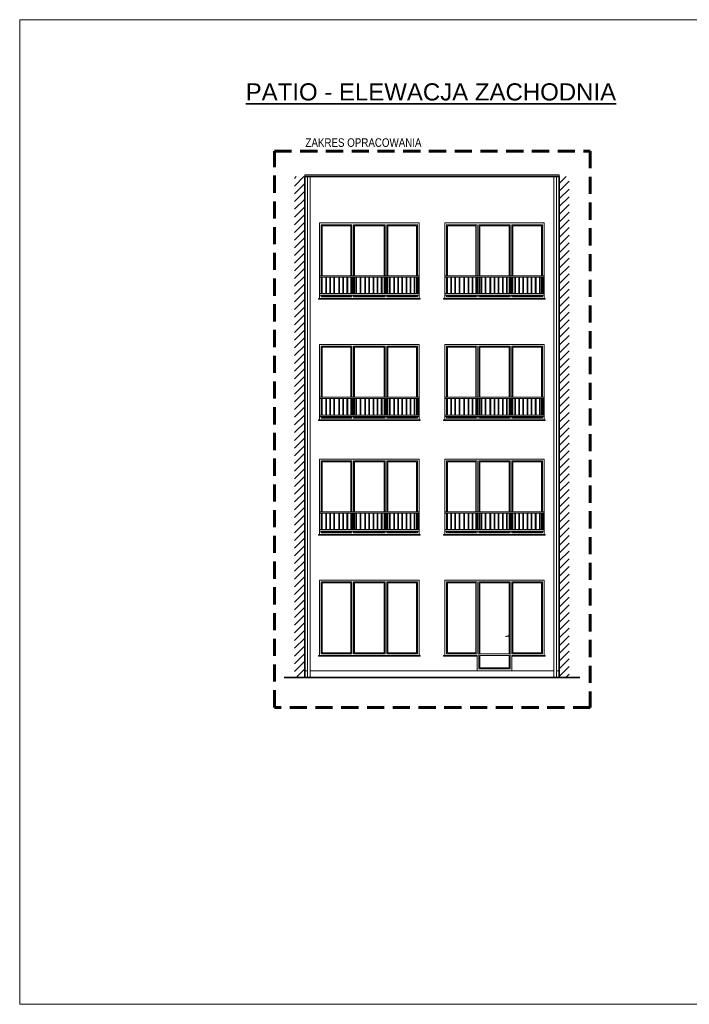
# Model space of a CAD drawing. Header units: millimetres. Extents: x 27795 to 86097, y -35443 to 41185.
# Tile 14 of 16: x 82197 to 84147, y -19681 to -16811. Entities that reach past the tile are written whole.
import ezdxf

# ---------------------------------------------------------------- set-up
doc = ezdxf.new("R2010")
doc.units = ezdxf.units.MM
doc.linetypes.add('DASHEDX2', pattern=[1.5, 1, -0.5])
for name, color, linetype, lineweight in [('BA_txs', 2, 'Continuous', 18), ('M_Ramki rysunków', 2, 'Continuous', 18), ('M_Teksty duże', 3, 'Continuous', 35), ('PG_PRZERYWANE_ŚREDNIE', 1, 'DASHEDX2', 18), ('PG_WIDOKOWE_CIENKIE', 1, 'Continuous', 18), ('PG_ŚCIANY_SŁUPY', 4, 'Continuous', 35)]:
    doc.layers.add(name, color=color, linetype=linetype, lineweight=lineweight)
doc.styles.add('BIKTS', font='bikromsw.shx', dxfattribs={"width": 0.85})
doc.styles.add('MCAD_TD', font='arial.ttf')

msp = doc.modelspace()

# ---------------------------------------------------------------- hatches: boundary and pattern name
at = {"layer": 'PG_WIDOKOWE_CIENKIE', "true_color": 0x000000}
h = msp.add_hatch(dxfattribs=at)
h.set_pattern_fill('ANSI31', color=18, scale=5)
h.set_pattern_definition([(45, (15425.207, 17955.828), (-11.22532, 11.22532), [])])
h.paths.add_polyline_path([(83027.36, -17268.16), (82997.36, -17268.16), (82997.36, -18728.16), (83027.36, -18728.16)])
h.paths.add_polyline_path([(83797.39, -17268.16), (83768.36, -17268.16), (83768.36, -18728.16), (83797.39, -18728.16)])

# ---------------------------------------------------------------- linework, layer by layer
at = {"layer": 'M_Ramki rysunków', "color": 18, "true_color": 0x000000}
msp.add_lwpolyline([(82197.25, -19680.63), (82197.25, -16810.63), (86047.25, -16810.63), (86047.25, -19680.63)], close=True, dxfattribs=at)
at = {"layer": 'PG_PRZERYWANE_ŚREDNIE', "color": 18, "lineweight": 60, "ltscale": 50, "true_color": 0x000000}
msp.add_lwpolyline([(82939.05, -17193.65), (83858.66, -17193.65), (83858.66, -18815.12), (82939.05, -18815.12)], close=True, dxfattribs=at)
at = {"layer": 'PG_WIDOKOWE_CIENKIE', "color": 18, "true_color": 0x000000}
for p, q in [((83768.36, -17263.16), (83027.36, -17263.16)), ((83027.36, -17268.16), (83027.36, -17263.16)), ((83035.34, -17268.16), (83035.34, -18728.16)), ((83043.34, -17268.16), (83043.34, -18728.16)), ((83752.37, -17268.16), (83752.37, -18728.16)), ((83760.37, -17268.16), (83760.37, -18728.16)), ((83768.36, -17268.16), (83768.36, -17263.16)), ((83360.36, -17557.16), (83070.36, -17557.16)), ((83360.36, -17561.26), (83070.36, -17561.26)), ((83076.36, -17561.26), (83076.36, -17609.06)), ((83078.36, -17561.26), (83078.36, -17609.06)), ((83088.36, -17561.26), (83088.36, -17609.06)), ((83090.36, -17561.26), (83090.36, -17609.06)), ((83100.36, -17561.26), (83100.36, -17609.06)), ((83102.36, -17561.26), (83102.36, -17609.06)), ((83112.36, -17561.26), (83112.36, -17609.06)), ((83114.36, -17561.26), (83114.36, -17609.06)), ((83126.36, -17561.26), (83126.36, -17609.06)), ((83128.36, -17561.26), (83128.36, -17609.06)), ((83138.36, -17561.26), (83138.36, -17609.06)), ((83140.36, -17561.26), (83140.36, -17609.06)), ((83150.36, -17561.26), (83150.36, -17609.06)), ((83152.36, -17561.26), (83152.36, -17609.06)), ((83164.36, -17561.26), (83164.36, -17609.06)), ((83166.36, -17561.26), (83166.36, -17609.06)), ((83172.36, -17561.26), (83172.36, -17609.06)), ((83176.36, -17561.26), (83176.36, -17609.06)), ((83188.36, -17561.26), (83188.36, -17609.06)), ((83190.36, -17561.26), (83190.36, -17609.06)), ((83202.36, -17561.26), (83202.36, -17609.06)), ((83204.36, -17561.26), (83204.36, -17609.06)), ((83214.36, -17561.26), (83214.36, -17609.06)), ((83216.36, -17561.26), (83216.36, -17609.06)), ((83226.36, -17561.26), (83226.36, -17609.06)), ((83228.36, -17561.26), (83228.36, -17609.06)), ((83238.36, -17561.26), (83238.36, -17609.06)), ((83240.36, -17561.26), (83240.36, -17609.06)), ((83250.36, -17561.26), (83250.36, -17609.06)), ((83252.36, -17561.26), (83252.36, -17609.06)), ((83262.36, -17561.26), (83262.36, -17609.06)), ((83264.36, -17561.26), (83264.36, -17609.06)), ((83274.36, -17561.26), (83274.36, -17609.06)), ((83276.36, -17561.26), (83276.36, -17609.06)), ((83286.36, -17561.26), (83286.36, -17609.06)), ((83288.36, -17561.26), (83288.36, -17609.06)), ((83298.36, -17561.26), (83298.36, -17609.06)), ((83300.36, -17561.26), (83300.36, -17609.06)), ((83310.36, -17561.26), (83310.36, -17609.06)), ((83312.36, -17561.26), (83312.36, -17609.06)), ((83322.36, -17561.26), (83322.36, -17609.06)), ((83324.36, -17561.26), (83324.36, -17609.06)), ((83334.36, -17561.26), (83334.36, -17609.06)), ((83336.36, -17561.26), (83336.36, -17609.06)), ((83346.36, -17561.26), (83346.36, -17609.06)), ((83348.36, -17561.26), (83348.36, -17609.06)), ((83358.36, -17561.26), (83358.36, -17609.06)), ((83360.36, -17561.26), (83360.36, -17609.06)), ((83724.86, -17557.16), (83434.86, -17557.16)), ((83724.86, -17561.26), (83434.86, -17561.26)), ((83440.86, -17561.26), (83440.86, -17609.06)), ((83442.86, -17561.26), (83442.86, -17609.06)), ((83452.86, -17561.26), (83452.86, -17609.06)), ((83454.86, -17561.26), (83454.86, -17609.06)), ((83464.86, -17561.26), (83464.86, -17609.06)), ((83466.86, -17561.26), (83466.86, -17609.06)), ((83476.86, -17561.26), (83476.86, -17609.06)), ((83478.86, -17561.26), (83478.86, -17609.06)), ((83490.86, -17561.26), (83490.86, -17609.06)), ((83492.86, -17561.26), (83492.86, -17609.06)), ((83502.86, -17561.26), (83502.86, -17609.06)), ((83504.86, -17561.26), (83504.86, -17609.06)), ((83514.86, -17561.26), (83514.86, -17609.06)), ((83516.86, -17561.26), (83516.86, -17609.06)), ((83528.86, -17561.26), (83528.86, -17609.06)), ((83530.86, -17561.26), (83530.86, -17609.06)), ((83536.86, -17561.26), (83536.86, -17609.06)), ((83540.86, -17561.26), (83540.86, -17609.06)), ((83552.86, -17561.26), (83552.86, -17609.06)), ((83554.86, -17561.26), (83554.86, -17609.06)), ((83566.86, -17561.26), (83566.86, -17609.06)), ((83568.86, -17561.26), (83568.86, -17609.06)), ((83578.86, -17561.26), (83578.86, -17609.06)), ((83580.86, -17561.26), (83580.86, -17609.06)), ((83590.86, -17561.26), (83590.86, -17609.06)), ((83592.86, -17561.26), (83592.86, -17609.06)), ((83602.86, -17561.26), (83602.86, -17609.06)), ((83604.86, -17561.26), (83604.86, -17609.06)), ((83614.86, -17561.26), (83614.86, -17609.06)), ((83616.86, -17561.26), (83616.86, -17609.06)), ((83626.86, -17561.26), (83626.86, -17609.06)), ((83628.86, -17561.26), (83628.86, -17609.06)), ((83638.86, -17561.26), (83638.86, -17609.06)), ((83640.86, -17561.26), (83640.86, -17609.06)), ((83650.86, -17561.26), (83650.86, -17609.06)), ((83652.86, -17561.26), (83652.86, -17609.06)), ((83662.86, -17561.26), (83662.86, -17609.06)), ((83664.86, -17561.26), (83664.86, -17609.06)), ((83674.86, -17561.26), (83674.86, -17609.06)), ((83676.86, -17561.26), (83676.86, -17609.06)), ((83686.86, -17561.26), (83686.86, -17609.06)), ((83688.86, -17561.26), (83688.86, -17609.06)), ((83698.86, -17561.26), (83698.86, -17609.06)), ((83700.86, -17561.26), (83700.86, -17609.06)), ((83710.86, -17561.26), (83710.86, -17609.06)), ((83712.86, -17561.26), (83712.86, -17609.06)), ((83722.86, -17561.26), (83722.86, -17609.06)), ((83724.86, -17561.26), (83724.86, -17609.06)), ((83360.36, -17609.06), (83070.36, -17609.06)), ((83360.36, -17613.16), (83070.36, -17613.16)), ((83724.86, -17609.06), (83434.86, -17609.06)), ((83724.86, -17613.16), (83434.86, -17613.16)), ((83070.36, -17623.16), (83067.36, -17623.16)), ((83067.36, -17623.16), (83067.36, -17625.16)), ((83067.36, -17625.16), (83363.36, -17625.16)), ((83070.36, -17623.16), (83360.36, -17623.16)), ((83360.36, -17623.16), (83363.36, -17623.16)), ((83363.36, -17623.16), (83363.36, -17625.16)), ((83434.86, -17623.16), (83431.86, -17623.16)), ((83431.86, -17623.16), (83431.86, -17625.16)), ((83431.86, -17625.16), (83727.86, -17625.16)), ((83434.86, -17623.16), (83724.86, -17623.16)), ((83724.86, -17623.16), (83727.86, -17623.16)), ((83727.86, -17623.16), (83727.86, -17625.16)), ((83360.36, -17911.16), (83070.36, -17911.16)), ((83360.36, -17915.26), (83070.36, -17915.26)), ((83076.36, -17915.26), (83076.36, -17963.06)), ((83078.36, -17915.26), (83078.36, -17963.06)), ((83088.36, -17915.26), (83088.36, -17963.06)), ((83090.36, -17915.26), (83090.36, -17963.06)), ((83100.36, -17915.26), (83100.36, -17963.06)), ((83102.36, -17915.26), (83102.36, -17963.06)), ((83112.36, -17915.26), (83112.36, -17963.06)), ((83114.36, -17915.26), (83114.36, -17963.06)), ((83126.36, -17915.26), (83126.36, -17963.06)), ((83128.36, -17915.26), (83128.36, -17963.06)), ((83138.36, -17915.26), (83138.36, -17963.06)), ((83140.36, -17915.26), (83140.36, -17963.06)), ((83150.36, -17915.26), (83150.36, -17963.06)), ((83152.36, -17915.26), (83152.36, -17963.06)), ((83164.36, -17915.26), (83164.36, -17963.06)), ((83166.36, -17915.26), (83166.36, -17963.06)), ((83172.36, -17915.26), (83172.36, -17963.06)), ((83176.36, -17915.26), (83176.36, -17963.06)), ((83188.36, -17915.26), (83188.36, -17963.06)), ((83190.36, -17915.26), (83190.36, -17963.06)), ((83202.36, -17915.26), (83202.36, -17963.06)), ((83204.36, -17915.26), (83204.36, -17963.06)), ((83214.36, -17915.26), (83214.36, -17963.06)), ((83216.36, -17915.26), (83216.36, -17963.06)), ((83226.36, -17915.26), (83226.36, -17963.06)), ((83228.36, -17915.26), (83228.36, -17963.06)), ((83238.36, -17915.26), (83238.36, -17963.06)), ((83240.36, -17915.26), (83240.36, -17963.06)), ((83250.36, -17915.26), (83250.36, -17963.06)), ((83252.36, -17915.26), (83252.36, -17963.06)), ((83262.36, -17915.26), (83262.36, -17963.06)), ((83264.36, -17915.26), (83264.36, -17963.06)), ((83274.36, -17915.26), (83274.36, -17963.06)), ((83276.36, -17915.26), (83276.36, -17963.06)), ((83286.36, -17915.26), (83286.36, -17963.06)), ((83288.36, -17915.26), (83288.36, -17963.06)), ((83298.36, -17915.26), (83298.36, -17963.06)), ((83300.36, -17915.26), (83300.36, -17963.06)), ((83310.36, -17915.26), (83310.36, -17963.06)), ((83312.36, -17915.26), (83312.36, -17963.06)), ((83322.36, -17915.26), (83322.36, -17963.06)), ((83324.36, -17915.26), (83324.36, -17963.06)), ((83334.36, -17915.26), (83334.36, -17963.06)), ((83336.36, -17915.26), (83336.36, -17963.06)), ((83346.36, -17915.26), (83346.36, -17963.06)), ((83348.36, -17915.26), (83348.36, -17963.06)), ((83358.36, -17915.26), (83358.36, -17963.06)), ((83360.36, -17915.26), (83360.36, -17963.06)), ((83724.86, -17911.16), (83434.86, -17911.16)), ((83724.86, -17915.26), (83434.86, -17915.26)), ((83440.86, -17915.26), (83440.86, -17963.06)), ((83442.86, -17915.26), (83442.86, -17963.06)), ((83452.86, -17915.26), (83452.86, -17963.06)), ((83454.86, -17915.26), (83454.86, -17963.06)), ((83464.86, -17915.26), (83464.86, -17963.06)), ((83466.86, -17915.26), (83466.86, -17963.06)), ((83476.86, -17915.26), (83476.86, -17963.06)), ((83478.86, -17915.26), (83478.86, -17963.06)), ((83490.86, -17915.26), (83490.86, -17963.06)), ((83492.86, -17915.26), (83492.86, -17963.06)), ((83502.86, -17915.26), (83502.86, -17963.06)), ((83504.86, -17915.26), (83504.86, -17963.06)), ((83514.86, -17915.26), (83514.86, -17963.06)), ((83516.86, -17915.26), (83516.86, -17963.06)), ((83528.86, -17915.26), (83528.86, -17963.06)), ((83530.86, -17915.26), (83530.86, -17963.06)), ((83536.86, -17915.26), (83536.86, -17963.06)), ((83540.86, -17915.26), (83540.86, -17963.06)), ((83552.86, -17915.26), (83552.86, -17963.06)), ((83554.86, -17915.26), (83554.86, -17963.06)), ((83566.86, -17915.26), (83566.86, -17963.06)), ((83568.86, -17915.26), (83568.86, -17963.06)), ((83578.86, -17915.26), (83578.86, -17963.06)), ((83580.86, -17915.26), (83580.86, -17963.06)), ((83590.86, -17915.26), (83590.86, -17963.06)), ((83592.86, -17915.26), (83592.86, -17963.06)), ((83602.86, -17915.26), (83602.86, -17963.06)), ((83604.86, -17915.26), (83604.86, -17963.06)), ((83614.86, -17915.26), (83614.86, -17963.06)), ((83616.86, -17915.26), (83616.86, -17963.06)), ((83626.86, -17915.26), (83626.86, -17963.06)), ((83628.86, -17915.26), (83628.86, -17963.06)), ((83638.86, -17915.26), (83638.86, -17963.06)), ((83640.86, -17915.26), (83640.86, -17963.06)), ((83650.86, -17915.26), (83650.86, -17963.06)), ((83652.86, -17915.26), (83652.86, -17963.06)), ((83662.86, -17915.26), (83662.86, -17963.06)), ((83664.86, -17915.26), (83664.86, -17963.06)), ((83674.86, -17915.26), (83674.86, -17963.06)), ((83676.86, -17915.26), (83676.86, -17963.06)), ((83686.86, -17915.26), (83686.86, -17963.06)), ((83688.86, -17915.26), (83688.86, -17963.06)), ((83698.86, -17915.26), (83698.86, -17963.06)), ((83700.86, -17915.26), (83700.86, -17963.06)), ((83710.86, -17915.26), (83710.86, -17963.06)), ((83712.86, -17915.26), (83712.86, -17963.06)), ((83722.86, -17915.26), (83722.86, -17963.06)), ((83724.86, -17915.26), (83724.86, -17963.06)), ((83360.36, -17963.06), (83070.36, -17963.06)), ((83724.86, -17963.06), (83434.86, -17963.06)), ((83070.36, -17977.16), (83067.36, -17977.16)), ((83067.36, -17977.16), (83067.36, -17979.16)), ((83067.36, -17979.16), (83363.36, -17979.16)), ((83360.36, -17967.16), (83070.36, -17967.16)), ((83070.36, -17977.16), (83360.36, -17977.16)), ((83360.36, -17977.16), (83363.36, -17977.16)), ((83363.36, -17977.16), (83363.36, -17979.16)), ((83434.86, -17977.16), (83431.86, -17977.16)), ((83431.86, -17977.16), (83431.86, -17979.16)), ((83431.86, -17979.16), (83727.86, -17979.16)), ((83724.86, -17967.16), (83434.86, -17967.16)), ((83434.86, -17977.16), (83724.86, -17977.16)), ((83724.86, -17977.16), (83727.86, -17977.16)), ((83727.86, -17977.16), (83727.86, -17979.16)), ((83360.36, -18245.16), (83070.36, -18245.16)), ((83360.36, -18249.26), (83070.36, -18249.26)), ((83076.36, -18249.26), (83076.36, -18297.06)), ((83078.36, -18249.26), (83078.36, -18297.06)), ((83088.36, -18249.26), (83088.36, -18297.06)), ((83090.36, -18249.26), (83090.36, -18297.06)), ((83100.36, -18249.26), (83100.36, -18297.06)), ((83102.36, -18249.26), (83102.36, -18297.06)), ((83112.36, -18249.26), (83112.36, -18297.06)), ((83114.36, -18249.26), (83114.36, -18297.06)), ((83126.36, -18249.26), (83126.36, -18297.06)), ((83128.36, -18249.26), (83128.36, -18297.06)), ((83138.36, -18249.26), (83138.36, -18297.06)), ((83140.36, -18249.26), (83140.36, -18297.06)), ((83150.36, -18249.26), (83150.36, -18297.06)), ((83152.36, -18249.26), (83152.36, -18297.06)), ((83164.36, -18249.26), (83164.36, -18297.06)), ((83166.36, -18249.26), (83166.36, -18297.06)), ((83172.36, -18249.26), (83172.36, -18297.06)), ((83176.36, -18249.26), (83176.36, -18297.06)), ((83188.36, -18249.26), (83188.36, -18297.06)), ((83190.36, -18249.26), (83190.36, -18297.06)), ((83202.36, -18249.26), (83202.36, -18297.06)), ((83204.36, -18249.26), (83204.36, -18297.06)), ((83214.36, -18249.26), (83214.36, -18297.06)), ((83216.36, -18249.26), (83216.36, -18297.06)), ((83226.36, -18249.26), (83226.36, -18297.06)), ((83228.36, -18249.26), (83228.36, -18297.06)), ((83238.36, -18249.26), (83238.36, -18297.06)), ((83240.36, -18249.26), (83240.36, -18297.06)), ((83250.36, -18249.26), (83250.36, -18297.06)), ((83252.36, -18249.26), (83252.36, -18297.06)), ((83262.36, -18249.26), (83262.36, -18297.06)), ((83264.36, -18249.26), (83264.36, -18297.06)), ((83274.36, -18249.26), (83274.36, -18297.06)), ((83276.36, -18249.26), (83276.36, -18297.06)), ((83286.36, -18249.26), (83286.36, -18297.06)), ((83288.36, -18249.26), (83288.36, -18297.06)), ((83298.36, -18249.26), (83298.36, -18297.06)), ((83300.36, -18249.26), (83300.36, -18297.06)), ((83310.36, -18249.26), (83310.36, -18297.06)), ((83312.36, -18249.26), (83312.36, -18297.06)), ((83322.36, -18249.26), (83322.36, -18297.06)), ((83324.36, -18249.26), (83324.36, -18297.06)), ((83334.36, -18249.26), (83334.36, -18297.06)), ((83336.36, -18249.26), (83336.36, -18297.06)), ((83346.36, -18249.26), (83346.36, -18297.06)), ((83348.36, -18249.26), (83348.36, -18297.06)), ((83358.36, -18249.26), (83358.36, -18297.06)), ((83360.36, -18249.26), (83360.36, -18297.06)), ((83724.86, -18245.16), (83434.86, -18245.16)), ((83724.86, -18249.26), (83434.86, -18249.26)), ((83440.86, -18249.26), (83440.86, -18297.06)), ((83442.86, -18249.26), (83442.86, -18297.06)), ((83452.86, -18249.26), (83452.86, -18297.06)), ((83454.86, -18249.26), (83454.86, -18297.06)), ((83464.86, -18249.26), (83464.86, -18297.06)), ((83466.86, -18249.26), (83466.86, -18297.06)), ((83476.86, -18249.26), (83476.86, -18297.06)), ((83478.86, -18249.26), (83478.86, -18297.06)), ((83490.86, -18249.26), (83490.86, -18297.06)), ((83492.86, -18249.26), (83492.86, -18297.06)), ((83502.86, -18249.26), (83502.86, -18297.06)), ((83504.86, -18249.26), (83504.86, -18297.06)), ((83514.86, -18249.26), (83514.86, -18297.06)), ((83516.86, -18249.26), (83516.86, -18297.06)), ((83528.86, -18249.26), (83528.86, -18297.06)), ((83530.86, -18249.26), (83530.86, -18297.06)), ((83536.86, -18249.26), (83536.86, -18297.06)), ((83540.86, -18249.26), (83540.86, -18297.06)), ((83552.86, -18249.26), (83552.86, -18297.06)), ((83554.86, -18249.26), (83554.86, -18297.06)), ((83566.86, -18249.26), (83566.86, -18297.06)), ((83568.86, -18249.26), (83568.86, -18297.06)), ((83578.86, -18249.26), (83578.86, -18297.06)), ((83580.86, -18249.26), (83580.86, -18297.06)), ((83590.86, -18249.26), (83590.86, -18297.06)), ((83592.86, -18249.26), (83592.86, -18297.06)), ((83602.86, -18249.26), (83602.86, -18297.06)), ((83604.86, -18249.26), (83604.86, -18297.06)), ((83614.86, -18249.26), (83614.86, -18297.06)), ((83616.86, -18249.26), (83616.86, -18297.06)), ((83626.86, -18249.26), (83626.86, -18297.06)), ((83628.86, -18249.26), (83628.86, -18297.06)), ((83638.86, -18249.26), (83638.86, -18297.06)), ((83640.86, -18249.26), (83640.86, -18297.06)), ((83650.86, -18249.26), (83650.86, -18297.06)), ((83652.86, -18249.26), (83652.86, -18297.06)), ((83662.86, -18249.26), (83662.86, -18297.06)), ((83664.86, -18249.26), (83664.86, -18297.06)), ((83674.86, -18249.26), (83674.86, -18297.06)), ((83676.86, -18249.26), (83676.86, -18297.06)), ((83686.86, -18249.26), (83686.86, -18297.06)), ((83688.86, -18249.26), (83688.86, -18297.06)), ((83698.86, -18249.26), (83698.86, -18297.06)), ((83700.86, -18249.26), (83700.86, -18297.06)), ((83710.86, -18249.26), (83710.86, -18297.06)), ((83712.86, -18249.26), (83712.86, -18297.06)), ((83722.86, -18249.26), (83722.86, -18297.06)), ((83724.86, -18249.26), (83724.86, -18297.06)), ((83360.36, -18297.06), (83070.36, -18297.06)), ((83360.36, -18301.16), (83070.36, -18301.16)), ((83724.86, -18297.06), (83434.86, -18297.06)), ((83724.86, -18301.16), (83434.86, -18301.16)), ((83070.36, -18311.16), (83067.36, -18311.16)), ((83067.36, -18311.16), (83067.36, -18313.16)), ((83067.36, -18313.16), (83363.36, -18313.16)), ((83070.36, -18311.16), (83360.36, -18311.16)), ((83360.36, -18311.16), (83363.36, -18311.16)), ((83363.36, -18311.16), (83363.36, -18313.16)), ((83434.86, -18311.16), (83431.86, -18311.16)), ((83431.86, -18311.16), (83431.86, -18313.16)), ((83431.86, -18313.16), (83727.86, -18313.16)), ((83434.86, -18311.16), (83724.86, -18311.16)), ((83724.86, -18311.16), (83727.86, -18311.16)), ((83727.86, -18311.16), (83727.86, -18313.16)), ((83623.16, -18615.56), (83623.16, -18617.26)), ((83623.66, -18617.31), (83623.66, -18616.04)), ((83624.66, -18617.31), (83624.66, -18616.04)), ((83625.16, -18615.56), (83625.16, -18617.26)), ((83070.36, -18664.16), (83067.36, -18664.16)), ((83067.36, -18664.16), (83067.36, -18666.16)), ((83067.36, -18666.16), (83363.36, -18666.16)), ((83070.36, -18664.16), (83360.36, -18664.16)), ((83360.36, -18664.16), (83363.36, -18664.16)), ((83363.36, -18664.16), (83363.36, -18666.16)), ((83434.86, -18664.16), (83431.86, -18664.16)), ((83431.86, -18664.16), (83431.86, -18666.16)), ((83431.86, -18666.16), (83529.02, -18666.16)), ((83434.86, -18664.16), (83529.02, -18664.16)), ((83529.02, -18664.16), (83529.02, -18666.16)), ((83529.02, -18666.16), (83529.02, -18708.16)), ((83534.02, -18659.16), (83534.02, -18664.16)), ((83625.69, -18659.16), (83625.69, -18664.16)), ((83630.69, -18664.16), (83724.86, -18664.16)), ((83630.69, -18664.16), (83630.69, -18666.16)), ((83630.69, -18666.16), (83727.86, -18666.16)), ((83630.69, -18666.16), (83630.69, -18708.16)), ((83724.86, -18664.16), (83727.86, -18664.16)), ((83727.86, -18664.16), (83727.86, -18666.16)), ((83027.36, -18708.16), (83035.34, -18708.16)), ((83043.34, -18708.16), (83752.37, -18708.16)), ((83760.37, -18708.16), (83768.36, -18708.16))]:
    msp.add_line(p, q, dxfattribs=at)
for points in [[(83070.36, -17623.16), (83070.36, -17403.16), (83360.36, -17403.16), (83360.36, -17623.16)], [(83075.36, -17557.16), (83075.36, -17408.16), (83164.52, -17408.16), (83164.52, -17557.16)], [(83078.36, -17557.16), (83078.36, -17411.16), (83161.52, -17411.16), (83161.52, -17557.16)], [(83169.52, -17557.16), (83169.52, -17408.16), (83261.19, -17408.16)], [(83172.52, -17557.16), (83172.52, -17411.16), (83258.19, -17411.16), (83258.19, -17557.16)], [(83261.19, -17408.16), (83261.19, -17557.16)], [(83266.19, -17408.16), (83355.36, -17408.16), (83355.36, -17557.16)], [(83266.19, -17557.16), (83266.19, -17408.16)], [(83269.19, -17557.16), (83269.19, -17411.16), (83352.36, -17411.16), (83352.36, -17557.16)], [(83434.86, -17623.16), (83434.86, -17403.16), (83724.86, -17403.16), (83724.86, -17623.16)], [(83439.86, -17557.16), (83439.86, -17408.16), (83529.02, -17408.16), (83529.02, -17557.16)], [(83442.86, -17557.16), (83442.86, -17411.16), (83526.02, -17411.16), (83526.02, -17557.16)], [(83534.02, -17557.16), (83534.02, -17408.16), (83625.69, -17408.16)], [(83537.02, -17557.16), (83537.02, -17411.16), (83622.69, -17411.16), (83622.69, -17557.16)], [(83625.69, -17408.16), (83625.69, -17557.16)], [(83630.69, -17408.16), (83719.86, -17408.16), (83719.86, -17557.16)], [(83630.69, -17557.16), (83630.69, -17408.16)], [(83633.69, -17557.16), (83633.69, -17411.16), (83716.86, -17411.16), (83716.86, -17557.16)], [(83075.36, -17609.06), (83075.36, -17561.26)], [(83078.36, -17609.06), (83078.36, -17561.26)], [(83161.52, -17561.26), (83161.52, -17609.06)], [(83164.52, -17561.26), (83164.52, -17609.06)], [(83169.52, -17609.06), (83169.52, -17561.26)], [(83178.52, -17609.06), (83178.52, -17561.26)], [(83258.19, -17561.26), (83258.19, -17609.06)], [(83261.19, -17561.26), (83261.19, -17609.06)], [(83266.19, -17609.06), (83266.19, -17561.26)], [(83269.19, -17609.06), (83269.19, -17561.26)], [(83352.36, -17561.26), (83352.36, -17609.06)], [(83355.36, -17561.26), (83355.36, -17609.06)], [(83439.86, -17609.06), (83439.86, -17561.26)], [(83442.86, -17609.06), (83442.86, -17561.26)], [(83526.02, -17561.26), (83526.02, -17609.06)], [(83529.02, -17561.26), (83529.02, -17609.06)], [(83534.02, -17609.06), (83534.02, -17561.26)], [(83543.02, -17609.06), (83543.02, -17561.26)], [(83622.69, -17561.26), (83622.69, -17609.06)], [(83625.69, -17561.26), (83625.69, -17609.06)], [(83630.69, -17609.06), (83630.69, -17561.26)], [(83633.69, -17609.06), (83633.69, -17561.26)], [(83716.86, -17561.26), (83716.86, -17609.06)], [(83719.86, -17561.26), (83719.86, -17609.06)], [(83164.52, -17618.16), (83075.36, -17618.16), (83075.36, -17613.16)], [(83161.52, -17613.16), (83161.52, -17615.16), (83078.36, -17615.16), (83078.36, -17613.16)], [(83164.52, -17613.16), (83164.52, -17618.16)], [(83261.19, -17613.16), (83261.19, -17618.16), (83169.52, -17618.16), (83169.52, -17613.16)], [(83258.19, -17613.16), (83258.19, -17615.16), (83172.52, -17615.16), (83172.52, -17613.16)], [(83355.36, -17613.16), (83355.36, -17618.16), (83266.19, -17618.16), (83266.19, -17613.16)], [(83352.36, -17613.16), (83352.36, -17615.16), (83269.19, -17615.16), (83269.19, -17613.16)], [(83529.02, -17618.16), (83439.86, -17618.16), (83439.86, -17613.16)], [(83526.02, -17613.16), (83526.02, -17615.16), (83442.86, -17615.16), (83442.86, -17613.16)], [(83529.02, -17613.16), (83529.02, -17618.16)], [(83625.69, -17613.16), (83625.69, -17618.16), (83534.02, -17618.16), (83534.02, -17613.16)], [(83622.69, -17613.16), (83622.69, -17615.16), (83537.02, -17615.16), (83537.02, -17613.16)], [(83719.86, -17613.16), (83719.86, -17618.16), (83630.69, -17618.16), (83630.69, -17613.16)], [(83716.86, -17613.16), (83716.86, -17615.16), (83633.69, -17615.16), (83633.69, -17613.16)], [(83070.36, -17977.16), (83070.36, -17757.16), (83360.36, -17757.16), (83360.36, -17977.16)], [(83075.36, -17911.16), (83075.36, -17762.16), (83164.52, -17762.16), (83164.52, -17911.16)], [(83078.36, -17911.16), (83078.36, -17765.16), (83161.52, -17765.16), (83161.52, -17911.16)], [(83169.52, -17911.16), (83169.52, -17762.16), (83261.19, -17762.16)], [(83172.52, -17911.16), (83172.52, -17765.16), (83258.19, -17765.16), (83258.19, -17911.16)], [(83261.19, -17762.16), (83261.19, -17911.16)], [(83266.19, -17762.16), (83355.36, -17762.16), (83355.36, -17911.16)], [(83266.19, -17911.16), (83266.19, -17762.16)], [(83269.19, -17911.16), (83269.19, -17765.16), (83352.36, -17765.16), (83352.36, -17911.16)], [(83434.86, -17977.16), (83434.86, -17757.16), (83724.86, -17757.16), (83724.86, -17977.16)], [(83439.86, -17911.16), (83439.86, -17762.16), (83529.02, -17762.16), (83529.02, -17911.16)], [(83442.86, -17911.16), (83442.86, -17765.16), (83526.02, -17765.16), (83526.02, -17911.16)], [(83534.02, -17911.16), (83534.02, -17762.16), (83625.69, -17762.16)], [(83537.02, -17911.16), (83537.02, -17765.16), (83622.69, -17765.16), (83622.69, -17911.16)], [(83625.69, -17762.16), (83625.69, -17911.16)], [(83630.69, -17762.16), (83719.86, -17762.16), (83719.86, -17911.16)], [(83630.69, -17911.16), (83630.69, -17762.16)], [(83633.69, -17911.16), (83633.69, -17765.16), (83716.86, -17765.16), (83716.86, -17911.16)], [(83075.36, -17963.06), (83075.36, -17915.26)], [(83078.36, -17963.06), (83078.36, -17915.26)], [(83161.52, -17915.26), (83161.52, -17963.06)], [(83164.52, -17915.26), (83164.52, -17963.06)], [(83169.52, -17963.06), (83169.52, -17915.26)], [(83178.52, -17963.06), (83178.52, -17915.26)], [(83258.19, -17915.26), (83258.19, -17963.06)], [(83261.19, -17915.26), (83261.19, -17963.06)], [(83266.19, -17963.06), (83266.19, -17915.26)], [(83269.19, -17963.06), (83269.19, -17915.26)], [(83352.36, -17915.26), (83352.36, -17963.06)], [(83355.36, -17915.26), (83355.36, -17963.06)], [(83439.86, -17963.06), (83439.86, -17915.26)], [(83442.86, -17963.06), (83442.86, -17915.26)], [(83526.02, -17915.26), (83526.02, -17963.06)], [(83529.02, -17915.26), (83529.02, -17963.06)], [(83534.02, -17963.06), (83534.02, -17915.26)], [(83543.02, -17963.06), (83543.02, -17915.26)], [(83622.69, -17915.26), (83622.69, -17963.06)], [(83625.69, -17915.26), (83625.69, -17963.06)], [(83630.69, -17963.06), (83630.69, -17915.26)], [(83633.69, -17963.06), (83633.69, -17915.26)], [(83716.86, -17915.26), (83716.86, -17963.06)], [(83719.86, -17915.26), (83719.86, -17963.06)], [(83164.52, -17972.16), (83075.36, -17972.16), (83075.36, -17967.16)], [(83161.52, -17967.16), (83161.52, -17969.16), (83078.36, -17969.16), (83078.36, -17967.16)], [(83164.52, -17967.16), (83164.52, -17972.16)], [(83261.19, -17967.16), (83261.19, -17972.16), (83169.52, -17972.16), (83169.52, -17967.16)], [(83258.19, -17967.16), (83258.19, -17969.16), (83172.52, -17969.16), (83172.52, -17967.16)], [(83355.36, -17967.16), (83355.36, -17972.16), (83266.19, -17972.16), (83266.19, -17967.16)], [(83352.36, -17967.16), (83352.36, -17969.16), (83269.19, -17969.16), (83269.19, -17967.16)], [(83529.02, -17972.16), (83439.86, -17972.16), (83439.86, -17967.16)], [(83526.02, -17967.16), (83526.02, -17969.16), (83442.86, -17969.16), (83442.86, -17967.16)], [(83529.02, -17967.16), (83529.02, -17972.16)], [(83625.69, -17967.16), (83625.69, -17972.16), (83534.02, -17972.16), (83534.02, -17967.16)], [(83622.69, -17967.16), (83622.69, -17969.16), (83537.02, -17969.16), (83537.02, -17967.16)], [(83719.86, -17967.16), (83719.86, -17972.16), (83630.69, -17972.16), (83630.69, -17967.16)], [(83716.86, -17967.16), (83716.86, -17969.16), (83633.69, -17969.16), (83633.69, -17967.16)], [(83070.36, -18311.16), (83070.36, -18091.16), (83360.36, -18091.16), (83360.36, -18311.16)], [(83075.36, -18245.16), (83075.36, -18096.16), (83164.52, -18096.16), (83164.52, -18245.16)], [(83078.36, -18245.16), (83078.36, -18099.16), (83161.52, -18099.16), (83161.52, -18245.16)], [(83169.52, -18245.16), (83169.52, -18096.16), (83261.19, -18096.16)], [(83172.52, -18245.16), (83172.52, -18099.16), (83258.19, -18099.16), (83258.19, -18245.16)], [(83261.19, -18096.16), (83261.19, -18245.16)], [(83266.19, -18096.16), (83355.36, -18096.16), (83355.36, -18245.16)], [(83266.19, -18245.16), (83266.19, -18096.16)], [(83269.19, -18245.16), (83269.19, -18099.16), (83352.36, -18099.16), (83352.36, -18245.16)], [(83434.86, -18311.16), (83434.86, -18091.16), (83724.86, -18091.16), (83724.86, -18311.16)], [(83439.86, -18245.16), (83439.86, -18096.16), (83529.02, -18096.16), (83529.02, -18245.16)], [(83442.86, -18245.16), (83442.86, -18099.16), (83526.02, -18099.16), (83526.02, -18245.16)], [(83534.02, -18245.16), (83534.02, -18096.16), (83625.69, -18096.16)], [(83537.02, -18245.16), (83537.02, -18099.16), (83622.69, -18099.16), (83622.69, -18245.16)], [(83625.69, -18096.16), (83625.69, -18245.16)], [(83630.69, -18096.16), (83719.86, -18096.16), (83719.86, -18245.16)], [(83630.69, -18245.16), (83630.69, -18096.16)], [(83633.69, -18245.16), (83633.69, -18099.16), (83716.86, -18099.16), (83716.86, -18245.16)], [(83075.36, -18297.06), (83075.36, -18249.26)], [(83078.36, -18297.06), (83078.36, -18249.26)], [(83161.52, -18249.26), (83161.52, -18297.06)], [(83164.52, -18249.26), (83164.52, -18297.06)], [(83169.52, -18297.06), (83169.52, -18249.26)], [(83178.52, -18297.06), (83178.52, -18249.26)], [(83258.19, -18249.26), (83258.19, -18297.06)], [(83261.19, -18249.26), (83261.19, -18297.06)], [(83266.19, -18297.06), (83266.19, -18249.26)], [(83269.19, -18297.06), (83269.19, -18249.26)], [(83352.36, -18249.26), (83352.36, -18297.06)], [(83355.36, -18249.26), (83355.36, -18297.06)], [(83439.86, -18297.06), (83439.86, -18249.26)], [(83442.86, -18297.06), (83442.86, -18249.26)], [(83526.02, -18249.26), (83526.02, -18297.06)], [(83529.02, -18249.26), (83529.02, -18297.06)], [(83534.02, -18297.06), (83534.02, -18249.26)], [(83543.02, -18297.06), (83543.02, -18249.26)], [(83622.69, -18249.26), (83622.69, -18297.06)], [(83625.69, -18249.26), (83625.69, -18297.06)], [(83630.69, -18297.06), (83630.69, -18249.26)], [(83633.69, -18297.06), (83633.69, -18249.26)], [(83716.86, -18249.26), (83716.86, -18297.06)], [(83719.86, -18249.26), (83719.86, -18297.06)], [(83164.52, -18306.16), (83075.36, -18306.16), (83075.36, -18301.16)], [(83161.52, -18301.16), (83161.52, -18303.16), (83078.36, -18303.16), (83078.36, -18301.16)], [(83164.52, -18301.16), (83164.52, -18306.16)], [(83261.19, -18301.16), (83261.19, -18306.16), (83169.52, -18306.16), (83169.52, -18301.16)], [(83258.19, -18301.16), (83258.19, -18303.16), (83172.52, -18303.16), (83172.52, -18301.16)], [(83355.36, -18301.16), (83355.36, -18306.16), (83266.19, -18306.16), (83266.19, -18301.16)], [(83352.36, -18301.16), (83352.36, -18303.16), (83269.19, -18303.16), (83269.19, -18301.16)], [(83529.02, -18306.16), (83439.86, -18306.16), (83439.86, -18301.16)], [(83526.02, -18301.16), (83526.02, -18303.16), (83442.86, -18303.16), (83442.86, -18301.16)], [(83529.02, -18301.16), (83529.02, -18306.16)], [(83625.69, -18301.16), (83625.69, -18306.16), (83534.02, -18306.16), (83534.02, -18301.16)], [(83622.69, -18301.16), (83622.69, -18303.16), (83537.02, -18303.16), (83537.02, -18301.16)], [(83719.86, -18301.16), (83719.86, -18306.16), (83630.69, -18306.16), (83630.69, -18301.16)], [(83716.86, -18301.16), (83716.86, -18303.16), (83633.69, -18303.16), (83633.69, -18301.16)], [(83070.36, -18664.16), (83070.36, -18444.16), (83360.36, -18444.16), (83360.36, -18664.16)], [(83164.52, -18659.16), (83075.36, -18659.16), (83075.36, -18449.16), (83164.52, -18449.16), (83164.52, -18659.16)], [(83261.19, -18449.16), (83261.19, -18659.16), (83169.52, -18659.16), (83169.52, -18449.16), (83261.19, -18449.16)], [(83266.19, -18449.16), (83355.36, -18449.16), (83355.36, -18659.16), (83266.19, -18659.16), (83266.19, -18449.16)], [(83434.86, -18664.16), (83434.86, -18444.16), (83724.86, -18444.16), (83724.86, -18664.16)], [(83529.02, -18659.16), (83439.86, -18659.16), (83439.86, -18449.16), (83529.02, -18449.16), (83529.02, -18659.16)], [(83534.02, -18659.16), (83534.02, -18449.16), (83625.69, -18449.16)], [(83625.69, -18449.16), (83625.69, -18659.16)], [(83630.69, -18449.16), (83719.86, -18449.16), (83719.86, -18659.16), (83630.69, -18659.16), (83630.69, -18449.16)], [(83434.86, -18659.16), (83434.86, -18664.16)], [(83534.02, -18664.16), (83534.02, -18703.16), (83625.69, -18703.16)], [(83625.69, -18703.16), (83625.69, -18664.16)], [(83724.86, -18664.16), (83724.86, -18659.16)]]:
    msp.add_lwpolyline(points, dxfattribs=at)
for points in [[(83161.52, -18656.16), (83078.36, -18656.16), (83078.36, -18452.16), (83161.52, -18452.16)], [(83258.19, -18452.16), (83258.19, -18656.16), (83172.52, -18656.16), (83172.52, -18452.16)], [(83269.19, -18452.16), (83352.36, -18452.16), (83352.36, -18656.16), (83269.19, -18656.16)], [(83526.02, -18656.16), (83442.86, -18656.16), (83442.86, -18452.16), (83526.02, -18452.16)], [(83622.69, -18452.16), (83622.69, -18659.16), (83537.02, -18659.16), (83537.02, -18452.16)], [(83633.69, -18452.16), (83716.86, -18452.16), (83716.86, -18656.16), (83633.69, -18656.16)], [(83622.69, -18700.16), (83622.69, -18664.16), (83537.02, -18664.16), (83537.02, -18700.16)]]:
    msp.add_lwpolyline(points, close=True, dxfattribs=at)
msp.add_circle((83624.16, -18608.36), 1, dxfattribs=at)
for centre, radius, start, end in [((83612.81, -18608.36), 0.332, 115.21794, 244.78206), ((83619.37, -18627.65), 20.7, 76.59512, 108.88117), ((83617.62, -18625.53), 17.59, 70.13023, 106.36499), ((83624.16, -18615.56), 1, 0, 180), ((83624.16, -18617.26), 1, 180, 0), ((83624.16, -18615.36), 0.85, 306.03188, 233.96812), ((83624.16, -18608.36), 0.85, 228.28895, 90), ((83624.16, -18617.31), 0.5, 180, 0)]:
    msp.add_arc(centre, radius, start, end, dxfattribs=at)
at = {"layer": 'PG_ŚCIANY_SŁUPY', "color": 18, "true_color": 0x000000}
for p, q in [((83027.36, -17268.16), (83027.36, -18728.16)), ((83768.36, -17268.16), (83027.36, -17268.16)), ((83768.36, -17268.16), (83768.36, -18728.16)), ((83828.36, -18728.16), (82967.36, -18728.16))]:
    msp.add_line(p, q, dxfattribs=at)

# ---------------------------------------------------------------- texts
at = {"layer": 'BA_txs', "color": 18, "true_color": 0x000000, "style": 'BIKTS', "width": 0.85}
msp.add_text('ZAKRES OPRACOWANIA', height=25, dxfattribs=at).set_placement((83029.48, -17181.31))
at = {"layer": 'M_Teksty duże', "color": 18, "true_color": 0x000000, "style": 'MCAD_TD'}
msp.add_text('%%UPATIO - ELEWACJA ZACHODNIA', height=50, dxfattribs=at).set_placement((82855.34, -17046.04))

doc.saveas('drawing.dxf')
